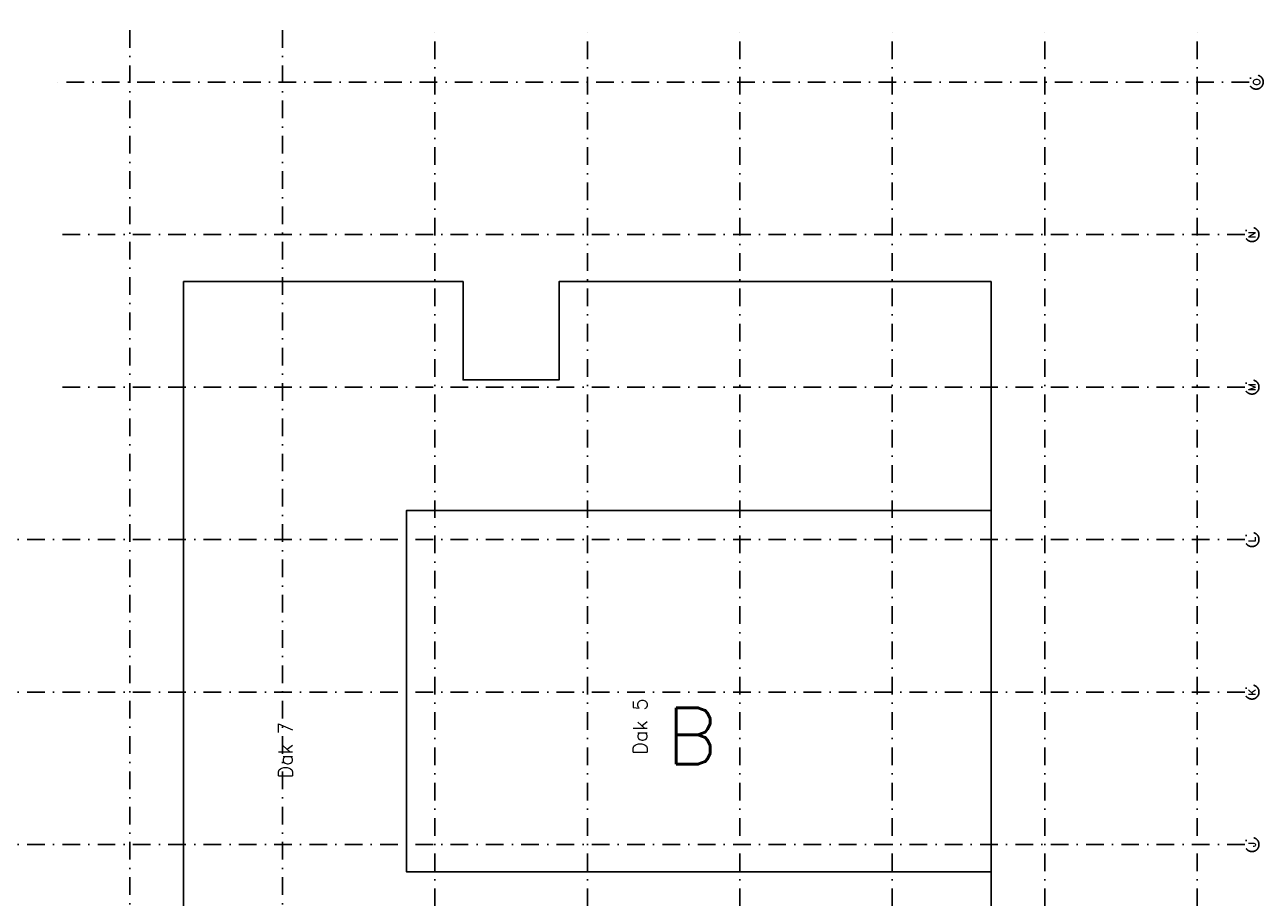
# Model space of a CAD drawing. Extents: x 36324 to 146208, y 359060 to 435780.
# Tile 4 of 4: x 90439 to 134299, y 404885 to 435780. Entities that reach past the tile are written whole.
import ezdxf
from ezdxf.enums import TextEntityAlignment as Align

# ---------------------------------------------------------------- set-up
doc = ezdxf.new("R2010")
doc.units = 0
doc.header["$LTSCALE"] = 100
doc.linetypes.add('B0302', pattern=[12.5, 6.25, -3.125, 0, -3.125])
for name, color, linetype in [('Bouwkundig', 253, 'CONTINUOUS'), ('Bouwkundig tekst', 252, 'CONTINUOUS'), ('Stramien', 252, 'B0302')]:
    doc.layers.add(name, color=color, linetype=linetype)
doc.styles.add('bouwk tekst', font='romans.shx')
doc.styles.get("Standard").update_dxf_attribs({"font": 'romans.shx'})

msp = doc.modelspace()

# ---------------------------------------------------------------- linework, layer by layer
at = {"layer": 'Bouwkundig'}
for points in [[(124662, 400384), (124662, 426684), (109362, 426684), (109362, 423204), (105962, 423204), (105962, 426684), (96062, 426684), (96062, 397884), (107442, 397884)], [(124662, 405784), (103962, 405784), (103962, 418584), (124662, 418584)]]:
    msp.add_lwpolyline(points, dxfattribs=at)
at = {"layer": 'Stramien'}
for p, q in [((94163, 368713), (94163, 435780)), ((99563, 368713), (99563, 435780)), ((104963, 359560), (104963, 435652)), ((110363, 359560), (110363, 435652)), ((115763, 359560), (115763, 435652)), ((121163, 359560), (121163, 435652)), ((126563, 359560), (126563, 435652)), ((131963, 359560), (131963, 435652)), ((133799, 433751), (91538, 433751)), ((133649, 428351), (91538, 428351)), ((133649, 422951), (91538, 422951)), ((133649, 417551), (36324, 417551)), ((133649, 412151), (36324, 412151)), ((133649, 406751), (36324, 406751))]:
    msp.add_line(p, q, dxfattribs=at)
for centre in [(134049, 433751), (133899, 428351), (133899, 422951), (133899, 417551), (133899, 412151), (133899, 406751)]:
    msp.add_circle(centre, 250, dxfattribs=at)

# ---------------------------------------------------------------- texts
at = {"layer": 'Bouwkundig tekst'}
for s, p in [('Dak 5', (112481, 409931)), ('Dak 7', (99920, 409094))]:
    msp.add_text(s, height=500, rotation=90, dxfattribs=at).set_placement(p)
at = {"layer": 'Stramien', "style": 'bouwk tekst'}
for s, p in [('O', (134065, 433751)), ('N', (133899, 428351)), ('M', (133899, 422951)), ('L', (133899, 417551)), ('K', (133899, 412151)), ('J', (133899, 406751))]:
    msp.add_text(s, height=250, rotation=90, dxfattribs=at).set_placement(p, align=Align.MIDDLE)
at = {"layer": 'Stramien', "insert": (113165, 411593), "char_height": 2000, "width": 1594.46, "attachment_point": 1}
msp.add_mtext('B', dxfattribs=at)

doc.saveas('drawing.dxf')
